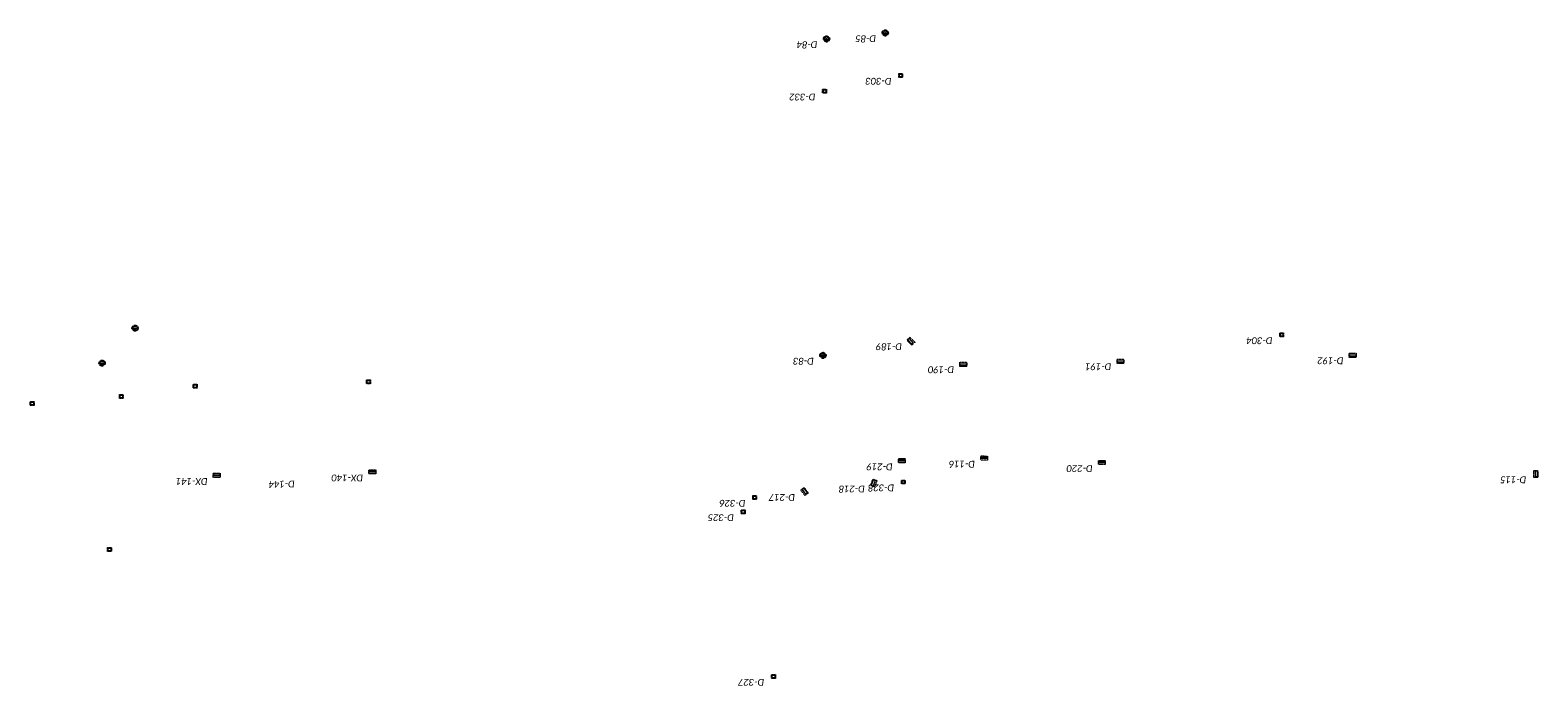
# Model space of a CAD drawing. Header units: feet. Extents: x 2474698 to 2485266, y 499169 to 501466.
# Tile 19 of 19: x 2483958 to 2485266, y 499956 to 500526. Entities that reach past the tile are written whole.
import ezdxf
from ezdxf.enums import TextEntityAlignment as Align

# ---------------------------------------------------------------- set-up
doc = ezdxf.new("R2010")
doc.units = ezdxf.units.FT
doc.header["$MEASUREMENT"] = 0
doc.linetypes.add('OhDOT_USTN2', pattern=[0.11, 0.069, -0.041])
doc.layers.add('DR_P_Text', color=7, linetype='Continuous')
doc.layers.add('DR_X_Cells', color=151, linetype='OhDOT_USTN2')
doc.styles.add('Style-Calibri IF', font='calibrii.ttf')

# ---------------------------------------------------------------- blocks, each defined once
blk = doc.blocks.new('MH-3-048Base-X-Plan_76')
at = {"layer": 'DR_X_Cells'}
for radius in [2.42, 2]:
    blk.add_circle((0, 0), radius, dxfattribs=at)
at = {"layer": 'DR_X_Cells', "linetype": 'Continuous'}
blk.add_circle((0, -0.9), 0.99, dxfattribs=at)
blk = doc.blocks.new('MH-3-048Base-X-Plan_77')
at = {"layer": 'DR_X_Cells'}
for radius in [2.42, 2]:
    blk.add_circle((0, 0), radius, dxfattribs=at)
at = {"layer": 'DR_X_Cells', "linetype": 'Continuous'}
blk.add_circle((0, -0.9), 0.99, dxfattribs=at)
blk = doc.blocks.new('MH-3-048Base-X-Plan_78')
at = {"layer": 'DR_X_Cells'}
for radius in [2.42, 2]:
    blk.add_circle((0, 0), radius, dxfattribs=at)
at = {"layer": 'DR_X_Cells', "linetype": 'Continuous'}
blk.add_circle((0, -0.9), 0.99, dxfattribs=at)
blk = doc.blocks.new('MH-3-048Base-X-Plan_79')
at = {"layer": 'DR_X_Cells'}
for radius in [2.42, 2]:
    blk.add_circle((0, 0), radius, dxfattribs=at)
at = {"layer": 'DR_X_Cells', "linetype": 'Continuous'}
blk.add_circle((0, -0.9), 0.99, dxfattribs=at)
blk = doc.blocks.new('MH-3-048Base-X-Plan_80')
at = {"layer": 'DR_X_Cells'}
for radius in [2.42, 2]:
    blk.add_circle((0, 0), radius, dxfattribs=at)
at = {"layer": 'DR_X_Cells', "linetype": 'Continuous'}
blk.add_circle((0, -0.9), 0.99, dxfattribs=at)
blk = doc.blocks.new('CB-3-X-Plan')
at = {"layer": 'DR_X_Cells', "color": 151, "lineweight": 13, "flags": 128}
blk.add_lwpolyline([(2.1, 3), (2.1, -3), (-1.5, -3), (-1.5, 3)], close=True, dxfattribs=at)
at = {"layer": 'DR_X_Cells', "color": 151, "linetype": 'Continuous', "lineweight": 0, "flags": 128}
blk.add_lwpolyline([(1.5, 2.6), (1.5, -2.6), (-0.1, -2.6), (-0.1, 2.6)], close=True, dxfattribs=at)
blk = doc.blocks.new('CB-3-X-Plan_1')
at = {"layer": 'DR_X_Cells', "color": 151, "lineweight": 13, "flags": 128}
blk.add_lwpolyline([(2.1, 3), (2.1, -3), (-1.5, -3), (-1.5, 3)], close=True, dxfattribs=at)
at = {"layer": 'DR_X_Cells', "color": 151, "linetype": 'Continuous', "lineweight": 0, "flags": 128}
blk.add_lwpolyline([(1.5, 2.6), (1.5, -2.6), (-0.1, -2.6), (-0.1, 2.6)], close=True, dxfattribs=at)
blk = doc.blocks.new('CB-3-X-Plan_67')
at = {"layer": 'DR_X_Cells', "color": 151, "lineweight": 13, "flags": 128}
blk.add_lwpolyline([(2.1, 3), (2.1, -3), (-1.5, -3), (-1.5, 3)], close=True, dxfattribs=at)
at = {"layer": 'DR_X_Cells', "color": 151, "linetype": 'Continuous', "lineweight": 0, "flags": 128}
blk.add_lwpolyline([(1.5, 2.6), (1.5, -2.6), (-0.1, -2.6), (-0.1, 2.6)], close=True, dxfattribs=at)
blk = doc.blocks.new('CB-3-X-Plan_68')
at = {"layer": 'DR_X_Cells', "color": 151, "lineweight": 13, "flags": 128}
blk.add_lwpolyline([(2.1, 3), (2.1, -3), (-1.5, -3), (-1.5, 3)], close=True, dxfattribs=at)
at = {"layer": 'DR_X_Cells', "color": 151, "linetype": 'Continuous', "lineweight": 0, "flags": 128}
blk.add_lwpolyline([(1.5, 2.6), (1.5, -2.6), (-0.1, -2.6), (-0.1, 2.6)], close=True, dxfattribs=at)
blk = doc.blocks.new('CB-3-X-Plan_69')
at = {"layer": 'DR_X_Cells', "color": 151, "lineweight": 13, "flags": 128}
blk.add_lwpolyline([(2.1, 3), (2.1, -3), (-1.5, -3), (-1.5, 3)], close=True, dxfattribs=at)
at = {"layer": 'DR_X_Cells', "color": 151, "linetype": 'Continuous', "lineweight": 0, "flags": 128}
blk.add_lwpolyline([(1.5, 2.6), (1.5, -2.6), (-0.1, -2.6), (-0.1, 2.6)], close=True, dxfattribs=at)
blk = doc.blocks.new('CB-3-X-Plan_70')
at = {"layer": 'DR_X_Cells', "color": 151, "lineweight": 13, "flags": 128}
blk.add_lwpolyline([(2.1, 3), (2.1, -3), (-1.5, -3), (-1.5, 3)], close=True, dxfattribs=at)
at = {"layer": 'DR_X_Cells', "color": 151, "linetype": 'Continuous', "lineweight": 0, "flags": 128}
blk.add_lwpolyline([(1.5, 2.6), (1.5, -2.6), (-0.1, -2.6), (-0.1, 2.6)], close=True, dxfattribs=at)
blk = doc.blocks.new('CB-3-X-Plan_93')
at = {"layer": 'DR_X_Cells', "color": 151, "lineweight": 13, "flags": 128}
blk.add_lwpolyline([(2.1, 3), (2.1, -3), (-1.5, -3), (-1.5, 3)], close=True, dxfattribs=at)
at = {"layer": 'DR_X_Cells', "color": 151, "linetype": 'Continuous', "lineweight": 0, "flags": 128}
blk.add_lwpolyline([(1.5, 2.6), (1.5, -2.6), (-0.1, -2.6), (-0.1, 2.6)], close=True, dxfattribs=at)
blk = doc.blocks.new('CB-3-X-Plan_94')
at = {"layer": 'DR_X_Cells', "color": 151, "lineweight": 13, "flags": 128}
blk.add_lwpolyline([(2.1, 3), (2.1, -3), (-1.5, -3), (-1.5, 3)], close=True, dxfattribs=at)
at = {"layer": 'DR_X_Cells', "color": 151, "linetype": 'Continuous', "lineweight": 0, "flags": 128}
blk.add_lwpolyline([(1.5, 2.6), (1.5, -2.6), (-0.1, -2.6), (-0.1, 2.6)], close=True, dxfattribs=at)
blk = doc.blocks.new('CB-3-X-Plan_95')
at = {"layer": 'DR_X_Cells', "color": 151, "lineweight": 13, "flags": 128}
blk.add_lwpolyline([(2.1, 3), (2.1, -3), (-1.5, -3), (-1.5, 3)], close=True, dxfattribs=at)
at = {"layer": 'DR_X_Cells', "color": 151, "linetype": 'Continuous', "lineweight": 0, "flags": 128}
blk.add_lwpolyline([(1.5, 2.6), (1.5, -2.6), (-0.1, -2.6), (-0.1, 2.6)], close=True, dxfattribs=at)
blk = doc.blocks.new('CB-3-X-Plan_96')
at = {"layer": 'DR_X_Cells', "color": 151, "lineweight": 13, "flags": 128}
blk.add_lwpolyline([(2.1, 3), (2.1, -3), (-1.5, -3), (-1.5, 3)], close=True, dxfattribs=at)
at = {"layer": 'DR_X_Cells', "color": 151, "linetype": 'Continuous', "lineweight": 0, "flags": 128}
blk.add_lwpolyline([(1.5, 2.6), (1.5, -2.6), (-0.1, -2.6), (-0.1, 2.6)], close=True, dxfattribs=at)
blk = doc.blocks.new('CB-3-X-Plan_97')
at = {"layer": 'DR_X_Cells', "color": 151, "lineweight": 13, "flags": 128}
blk.add_lwpolyline([(2.1, 3), (2.1, -3), (-1.5, -3), (-1.5, 3)], close=True, dxfattribs=at)
at = {"layer": 'DR_X_Cells', "color": 151, "linetype": 'Continuous', "lineweight": 0, "flags": 128}
blk.add_lwpolyline([(1.5, 2.6), (1.5, -2.6), (-0.1, -2.6), (-0.1, 2.6)], close=True, dxfattribs=at)
blk = doc.blocks.new('CB-3-X-Plan_98')
at = {"layer": 'DR_X_Cells', "color": 151, "lineweight": 13, "flags": 128}
blk.add_lwpolyline([(2.1, 3), (2.1, -3), (-1.5, -3), (-1.5, 3)], close=True, dxfattribs=at)
at = {"layer": 'DR_X_Cells', "color": 151, "linetype": 'Continuous', "lineweight": 0, "flags": 128}
blk.add_lwpolyline([(1.5, 2.6), (1.5, -2.6), (-0.1, -2.6), (-0.1, 2.6)], close=True, dxfattribs=at)
blk = doc.blocks.new('CB-2-2B-X-Plan_73')
at = {"layer": 'DR_X_Cells', "color": 151, "lineweight": 0, "flags": 128}
blk.add_lwpolyline([(1.7, 1.7), (1.7, -1.7), (-1.7, -1.7), (-1.7, 1.7)], close=True, dxfattribs=at)
at = {"layer": 'DR_X_Cells', "color": 151, "linetype": 'Continuous', "lineweight": 0, "flags": 128}
blk.add_lwpolyline([(1.1, 1.1), (1.1, -1.1), (-1.1, -1.1), (-1.1, 1.1)], close=True, dxfattribs=at)
blk = doc.blocks.new('CB-2-2B-X-Plan_74')
at = {"layer": 'DR_X_Cells', "color": 151, "lineweight": 0, "flags": 128}
blk.add_lwpolyline([(1.7, 1.7), (1.7, -1.7), (-1.7, -1.7), (-1.7, 1.7)], close=True, dxfattribs=at)
at = {"layer": 'DR_X_Cells', "color": 151, "linetype": 'Continuous', "lineweight": 0, "flags": 128}
blk.add_lwpolyline([(1.1, 1.1), (1.1, -1.1), (-1.1, -1.1), (-1.1, 1.1)], close=True, dxfattribs=at)
blk = doc.blocks.new('CB-2-2B-X-Plan_75')
at = {"layer": 'DR_X_Cells', "color": 151, "lineweight": 0, "flags": 128}
blk.add_lwpolyline([(1.7, 1.7), (1.7, -1.7), (-1.7, -1.7), (-1.7, 1.7)], close=True, dxfattribs=at)
at = {"layer": 'DR_X_Cells', "color": 151, "linetype": 'Continuous', "lineweight": 0, "flags": 128}
blk.add_lwpolyline([(1.1, 1.1), (1.1, -1.1), (-1.1, -1.1), (-1.1, 1.1)], close=True, dxfattribs=at)
blk = doc.blocks.new('CB-2-2B-X-Plan_76')
at = {"layer": 'DR_X_Cells', "color": 151, "lineweight": 0, "flags": 128}
blk.add_lwpolyline([(1.7, 1.7), (1.7, -1.7), (-1.7, -1.7), (-1.7, 1.7)], close=True, dxfattribs=at)
at = {"layer": 'DR_X_Cells', "color": 151, "linetype": 'Continuous', "lineweight": 0, "flags": 128}
blk.add_lwpolyline([(1.1, 1.1), (1.1, -1.1), (-1.1, -1.1), (-1.1, 1.1)], close=True, dxfattribs=at)
blk = doc.blocks.new('CB-2-2B-X-Plan_77')
at = {"layer": 'DR_X_Cells', "color": 151, "lineweight": 0, "flags": 128}
blk.add_lwpolyline([(1.7, 1.7), (1.7, -1.7), (-1.7, -1.7), (-1.7, 1.7)], close=True, dxfattribs=at)
at = {"layer": 'DR_X_Cells', "color": 151, "linetype": 'Continuous', "lineweight": 0, "flags": 128}
blk.add_lwpolyline([(1.1, 1.1), (1.1, -1.1), (-1.1, -1.1), (-1.1, 1.1)], close=True, dxfattribs=at)
blk = doc.blocks.new('CB-2-2B-X-Plan_78')
at = {"layer": 'DR_X_Cells', "color": 151, "lineweight": 0, "flags": 128}
blk.add_lwpolyline([(1.7, 1.7), (1.7, -1.7), (-1.7, -1.7), (-1.7, 1.7)], close=True, dxfattribs=at)
at = {"layer": 'DR_X_Cells', "color": 151, "linetype": 'Continuous', "lineweight": 0, "flags": 128}
blk.add_lwpolyline([(1.1, 1.1), (1.1, -1.1), (-1.1, -1.1), (-1.1, 1.1)], close=True, dxfattribs=at)
blk = doc.blocks.new('CB-2-2B-X-Plan_97')
at = {"layer": 'DR_X_Cells', "color": 151, "lineweight": 0, "flags": 128}
blk.add_lwpolyline([(1.7, 1.7), (1.7, -1.7), (-1.7, -1.7), (-1.7, 1.7)], close=True, dxfattribs=at)
at = {"layer": 'DR_X_Cells', "color": 151, "linetype": 'Continuous', "lineweight": 0, "flags": 128}
blk.add_lwpolyline([(1.1, 1.1), (1.1, -1.1), (-1.1, -1.1), (-1.1, 1.1)], close=True, dxfattribs=at)
blk = doc.blocks.new('CB-2-2B-X-Plan_99')
at = {"layer": 'DR_X_Cells', "color": 151, "lineweight": 0, "flags": 128}
blk.add_lwpolyline([(1.7, 1.7), (1.7, -1.7), (-1.7, -1.7), (-1.7, 1.7)], close=True, dxfattribs=at)
at = {"layer": 'DR_X_Cells', "color": 151, "linetype": 'Continuous', "lineweight": 0, "flags": 128}
blk.add_lwpolyline([(1.1, 1.1), (1.1, -1.1), (-1.1, -1.1), (-1.1, 1.1)], close=True, dxfattribs=at)
blk = doc.blocks.new('CB-2-2B-X-Plan_100')
at = {"layer": 'DR_X_Cells', "color": 151, "lineweight": 0, "flags": 128}
blk.add_lwpolyline([(1.7, 1.7), (1.7, -1.7), (-1.7, -1.7), (-1.7, 1.7)], close=True, dxfattribs=at)
at = {"layer": 'DR_X_Cells', "color": 151, "linetype": 'Continuous', "lineweight": 0, "flags": 128}
blk.add_lwpolyline([(1.1, 1.1), (1.1, -1.1), (-1.1, -1.1), (-1.1, 1.1)], close=True, dxfattribs=at)
blk = doc.blocks.new('CB-2-2B-X-Plan_101')
at = {"layer": 'DR_X_Cells', "color": 151, "lineweight": 0, "flags": 128}
blk.add_lwpolyline([(1.7, 1.7), (1.7, -1.7), (-1.7, -1.7), (-1.7, 1.7)], close=True, dxfattribs=at)
at = {"layer": 'DR_X_Cells', "color": 151, "linetype": 'Continuous', "lineweight": 0, "flags": 128}
blk.add_lwpolyline([(1.1, 1.1), (1.1, -1.1), (-1.1, -1.1), (-1.1, 1.1)], close=True, dxfattribs=at)
blk = doc.blocks.new('CB-2-2B-X-Plan_102')
at = {"layer": 'DR_X_Cells', "color": 151, "lineweight": 0, "flags": 128}
blk.add_lwpolyline([(1.7, 1.7), (1.7, -1.7), (-1.7, -1.7), (-1.7, 1.7)], close=True, dxfattribs=at)
at = {"layer": 'DR_X_Cells', "color": 151, "linetype": 'Continuous', "lineweight": 0, "flags": 128}
blk.add_lwpolyline([(1.1, 1.1), (1.1, -1.1), (-1.1, -1.1), (-1.1, 1.1)], close=True, dxfattribs=at)
blk = doc.blocks.new('CB-2-2B-X-Plan_105')
at = {"layer": 'DR_X_Cells', "color": 151, "lineweight": 0, "flags": 128}
blk.add_lwpolyline([(1.7, 1.7), (1.7, -1.7), (-1.7, -1.7), (-1.7, 1.7)], close=True, dxfattribs=at)
at = {"layer": 'DR_X_Cells', "color": 151, "linetype": 'Continuous', "lineweight": 0, "flags": 128}
blk.add_lwpolyline([(1.1, 1.1), (1.1, -1.1), (-1.1, -1.1), (-1.1, 1.1)], close=True, dxfattribs=at)

msp = doc.modelspace()

# ---------------------------------------------------------------- block references
at = {"layer": 'DR_X_Cells'}
for name, p in [('MH-3-048Base-X-Plan_80', (2484700.1, 500523.1)), ('MH-3-048Base-X-Plan_79', (2484649.2, 500517.9)), ('MH-3-048Base-X-Plan_77', (2484049.3, 500266.9)), ('MH-3-048Base-X-Plan_76', (2484020.7, 500236.5)), ('MH-3-048Base-X-Plan_78', (2484646.1, 500243.2))]:
    msp.add_blockref(name, p, dxfattribs=at)
at = {"layer": 'DR_X_Cells', "color": 151, "lineweight": 0}
for name, p in [('CB-2-2B-X-Plan_77', (2484713.5, 500486.2)), ('CB-2-2B-X-Plan_105', (2484647.5, 500472.5)), ('CB-2-2B-X-Plan_78', (2485044, 500261)), ('CB-2-2B-X-Plan_76', (2484251.9, 500220.2)), ('CB-2-2B-X-Plan_74', (2484037.4, 500207.6)), ('CB-2-2B-X-Plan_75', (2484101.4, 500216.5)), ('CB-2-2B-X-Plan_73', (2483960, 500201.4)), ('CB-2-2B-X-Plan_102', (2484715.8, 500133.3)), ('CB-2-2B-X-Plan_100', (2484586.8, 500119.9)), ('CB-2-2B-X-Plan_99', (2484576.8, 500107.4)), ('CB-2-2B-X-Plan_97', (2484027.2, 500074.8)), ('CB-2-2B-X-Plan_101', (2484603.1, 499964.5))]:
    msp.add_blockref(name, p, dxfattribs=at)
at = {"layer": 'DR_X_Cells', "color": 151, "lineweight": 13}
for name, p, rotation in [('CB-3-X-Plan_67', (2484722.6, 500255.8), 222.5030559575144), ('CB-3-X-Plan_68', (2484767.8, 500235.8), 269.9999805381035), ('CB-3-X-Plan_69', (2484904.2, 500238.4), 270.0902824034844), ('CB-3-X-Plan_70', (2485105.6, 500243.6), 269.9628311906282), ('CB-3-X-Plan_1', (2484785.9, 500153.8), 89.9545926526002), ('CB-3-X-Plan_94', (2484255.1, 500141.9), 90.00001264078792), ('CB-3-X-Plan_97', (2484714.5, 500151.5), 90.07941906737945), ('CB-3-X-Plan_98', (2484888, 500150), 89.97849642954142), ('CB-3-X-Plan_93', (2484120.2, 500138.8), 89.99999974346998), ('CB-3-X-Plan_95', (2484629.8, 500124.9), 35.79139090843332), ('CB-3-X-Plan_96', (2484690.4, 500132.3), 159.3196823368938)]:
    msp.add_blockref(name, p, dxfattribs=dict(at, rotation=rotation))
msp.add_blockref('CB-3-X-Plan', (2485264.2, 500140.3), dxfattribs=at)

# ---------------------------------------------------------------- texts
at = {"layer": 'DR_P_Text', "linetype": 'Continuous', "lineweight": 0, "style": 'Style-Calibri IF'}
for s, rotation, p in [('D-85', 180, (2484692.1, 500515.1)), ('D-84', 180, (2484641.2, 500509.9)), ('D-303', 180, (2484705.5, 500478.2)), ('D-332', 180, (2484639.5, 500464.5)), ('D-189', 180, (2484714.6, 500247.8)), ('D-304', 180, (2485036, 500253)), ('D-83', 180, (2484638.1, 500235.2)), ('D-190', 180, (2484759.8, 500227.8)), ('D-191', 180, (2484896.2, 500230.4)), ('D-192', 180, (2485097.6, 500235.6)), ('D-219', 180, (2484706.5, 500143.5)), ('D-116', 180, (2484777.9, 500145.8)), ('D-220', 180, (2484880, 500142)), ('DX-141', 180, (2484112.2, 500130.8)), ('D-144', 181.3629, (2484187.9, 500128.7)), ('DX-140', 180, (2484247.1, 500133.9)), ('D-218', 180, (2484682.4, 500124.3)), ('D-328', 180, (2484707.8, 500125.3)), ('D-115', 180, (2485256.2, 500132.3)), ('D-326', 180, (2484578.8, 500111.9)), ('D-217', 180, (2484621.8, 500116.9)), ('D-325', 180, (2484568.8, 500099.4)), ('D-327', 180, (2484595.1, 499956.5))]:
    msp.add_text(s, height=5.91, rotation=rotation, dxfattribs=at).set_placement(p, align=Align.TOP_LEFT)

doc.saveas('drawing.dxf')
